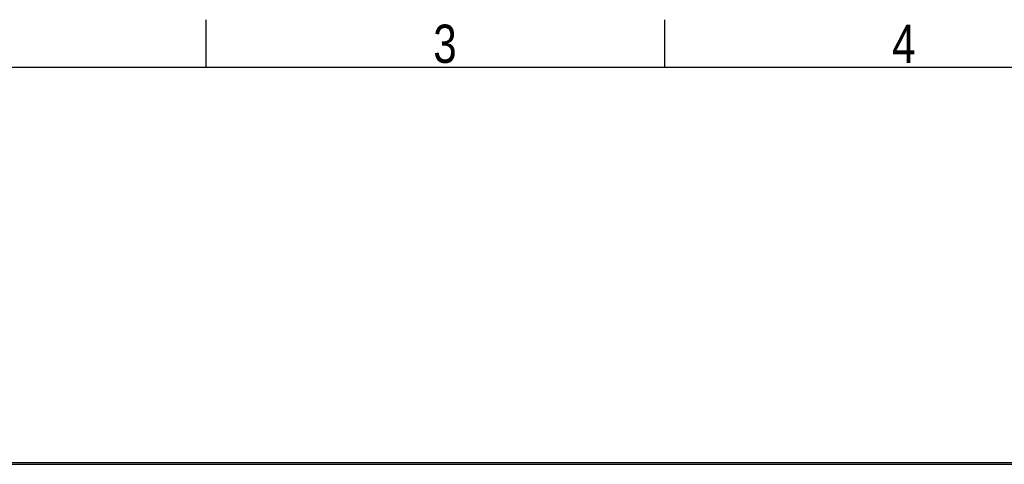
# Model space of a CAD drawing. Header units: millimetres. Extents: x 0 to 420, y 0 to 297.
# Tile 38 of 62: x 89 to 195, y 249 to 297. Entities that reach past the tile are written whole.
import ezdxf

# ---------------------------------------------------------------- set-up
doc = ezdxf.new("R2010")
doc.units = ezdxf.units.MM
doc.layers.add('CARTIGLIO', color=140, linetype='Continuous')
doc.styles.add('SLDTEXTSTYLE2', font='TXT', dxfattribs={"width": 0.821468})

msp = doc.modelspace()

# ---------------------------------------------------------------- linework, layer by layer
at = {"color": 7, "linetype": 'Continuous', "lineweight": 25}
for p, q in [((212.98124, 249.05355), (60.52906, 249.05355)), ((63.06993, 248.90835), (208.92074, 248.90835))]:
    msp.add_line(p, q, dxfattribs=at)
at = {"layer": 'CARTIGLIO', "linetype": 'Continuous'}
for p, q in [((108.66444, 291.82257), (108.66444, 296.99679)), ((158.2616, 291.82257), (158.2616, 296.99679)), ((414.8274, 291.82257), (5.18012, 291.82257))]:
    msp.add_line(p, q, dxfattribs=at)

# ---------------------------------------------------------------- texts
at = {"layer": 'CARTIGLIO', "char_height": 4.13937, "attachment_point": 2, "style": 'SLDTEXTSTYLE2'}
for s, insert in [('3', (134.49186, 296.46286)), ('4', (184.08902, 296.46286))]:
    msp.add_mtext(s, dxfattribs=dict(at, insert=insert))

doc.saveas('drawing.dxf')
